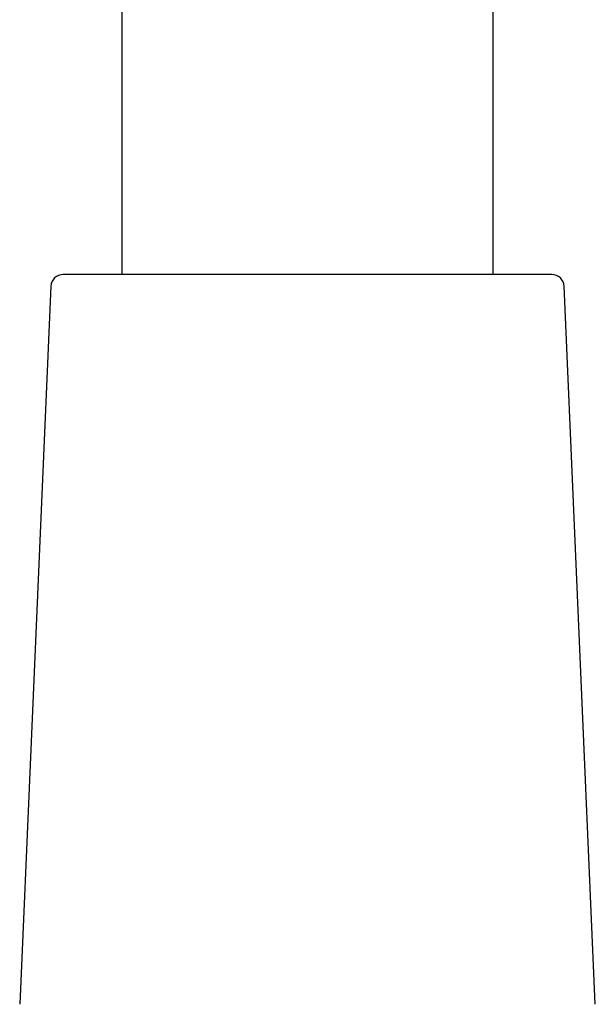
# Model space of a CAD drawing. Header units: millimetres. Extents: x 8 to 740, y 12 to 985.
# Tile 29 of 64: x 145 to 169, y 629 to 669. Entities that reach past the tile are written whole.
import ezdxf

# ---------------------------------------------------------------- set-up
doc = ezdxf.new("R2010")
doc.units = ezdxf.units.MM

msp = doc.modelspace()

# ---------------------------------------------------------------- linework, layer by layer
at = {"color": 7, "linetype": 'Continuous', "lineweight": 30}
for p, q in [((164.528, 658.54), (164.528, 683.562)), ((149.528, 681.469), (149.528, 658.54)), ((166.899, 658.54), (147.157, 658.54)), ((146.657, 658.062), (145.401, 629.062)), ((168.655, 629.062), (167.399, 658.062))]:
    msp.add_line(p, q, dxfattribs=at)
for centre, start, end in [((147.157, 658.04), 90, 177.5187), ((166.899, 658.04), 2.4813, 90)]:
    msp.add_arc(centre, 0.5, start, end, dxfattribs=at)

doc.saveas('drawing.dxf')
